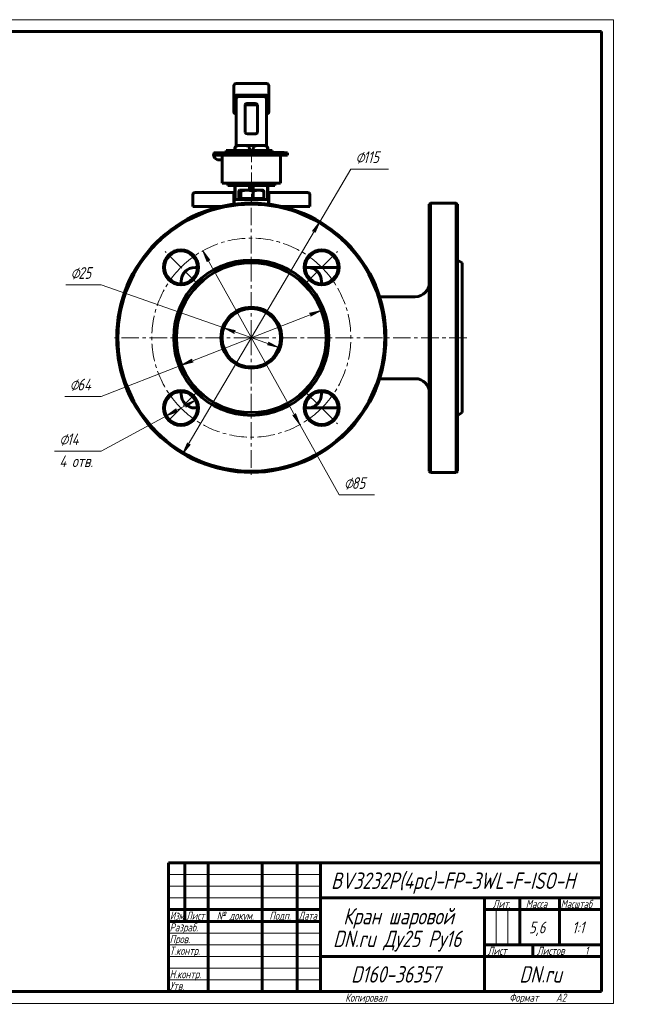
# Model space of a CAD drawing. Header units: millimetres. Extents: x 0 to 605, y 0 to 420.
# Tile 4 of 4: x 340 to 605, y 0 to 420. Entities that reach past the tile are written whole.
import ezdxf

# ---------------------------------------------------------------- set-up
doc = ezdxf.new("R2010")
doc.units = ezdxf.units.MM
for name, pattern in [('K5LT_AXLED', [12, 7.5, -1.5, 1.5, -1.5]), ('K5LT_BASIC', [0]), ('K5LT_THIN', [0])]:
    doc.linetypes.add(name, pattern=pattern)
doc.layers.add('Системный слой', color=7, linetype='Continuous')
doc.layers.add('Системный слой (1)', color=7, linetype='Continuous', true_color=0x6c6c6c)
doc.styles.add('KDIMTEXTSTYLE', font='txt', dxfattribs={"width": 0.96, "oblique": 15, "height": 5})
doc.styles.add('KTEXTSTYLE', font='txt', dxfattribs={"width": 0.96, "height": 5})
doc.dimstyles.new('KDIMSTYLE (1.00)', dxfattribs={"dimtxt": 5, "dimasz": 1, "dimexe": 2, "dimexo": 0, "dimgap": 1, "dimtad": 1, "dimtxsty": 'KDIMTEXTSTYLE', "dimsah": 1, "dimcen": 0, "dimdle": 1, "dimadec": 0, "dimazin": 0, "dimtfac": 0.667, "dimtmove": 0, "dimatfit": 3, "dimfxl": 1, "dimtvp": 1, "dimtolj": 1, "dimtzin": 0, "dimarcsym": 0})

# ---------------------------------------------------------------- blocks, each defined once
blk = doc.blocks.new('U14')
at = {"layer": 'Системный слой (1)', "color": 143, "linetype": 'K5LT_BASIC', "lineweight": 60, "true_color": 0x33acca}
for p, q in [((469.41, 307.27), (469.41, 308.21)), ((469.41, 260.21), (469.41, 261.16))]:
    blk.add_line(p, q, dxfattribs=at)
blk = doc.blocks.new('U15')
at = {"layer": 'Системный слой (1)', "color": 143, "linetype": 'K5LT_BASIC', "lineweight": 60, "true_color": 0x33acca}
for p, q in [((409.41, 308.21), (409.41, 307.27)), ((409.41, 261.16), (409.41, 260.21))]:
    blk.add_line(p, q, dxfattribs=at)
blk = doc.blocks.new('U16')
at = {"layer": 'Системный слой (1)', "color": 143, "linetype": 'K5LT_BASIC', "lineweight": 60, "true_color": 0x33acca}
for p, q in [((415.41, 254.21), (416.36, 254.21)), ((462.47, 254.21), (463.41, 254.21))]:
    blk.add_line(p, q, dxfattribs=at)
blk = doc.blocks.new('U17')
at = {"layer": 'Системный слой (1)', "color": 143, "linetype": 'K5LT_BASIC', "lineweight": 60, "true_color": 0x33acca}
for p, q in [((439.41, 349.21), (429.41, 349.21)), ((449.41, 349.21), (439.41, 349.21))]:
    blk.add_line(p, q, dxfattribs=at)
blk = doc.blocks.new('U18')
at = {"layer": 'Системный слой (1)', "color": 143, "linetype": 'K5LT_BASIC', "lineweight": 60, "true_color": 0x33acca}
for p, q in [((416.36, 314.21), (415.41, 314.21)), ((463.41, 314.21), (462.47, 314.21))]:
    blk.add_line(p, q, dxfattribs=at)
blk = doc.blocks.new('U19')
at = {"layer": 'Системный слой (1)', "color": 143, "linetype": 'K5LT_BASIC', "lineweight": 60, "true_color": 0x33acca}
for p, q in [((434.16, 346.96), (434.05, 346.77)), ((434.26, 347.1), (434.16, 346.96)), ((434.36, 347.18), (434.26, 347.1)), ((434.4, 347.2), (434.36, 347.18)), ((434.43, 347.21), (434.4, 347.2)), ((434.46, 347.21), (434.43, 347.21))]:
    blk.add_line(p, q, dxfattribs=at)
blk = doc.blocks.new('U20')
at = {"layer": 'Системный слой (1)', "color": 143, "linetype": 'K5LT_BASIC', "lineweight": 60, "true_color": 0x33acca}
for p, q in [((423.74, 361.77), (423.76, 360.92)), ((423.76, 360.92), (424.97, 360.18)), ((424.97, 360.18), (426.91, 360.14))]:
    blk.add_line(p, q, dxfattribs=at)
blk = doc.blocks.new('U21')
at = {"layer": 'Системный слой (1)', "color": 30, "linetype": 'K5LT_AXLED', "lineweight": 18, "true_color": 0xff8000}
for q in [(439.41, 343.71), (379.91, 284.21), (498.91, 284.21), (439.41, 224.71)]:
    blk.add_line((439.41, 284.21), q, dxfattribs=at)
blk = doc.blocks.new('U22')
at = {"layer": 'Системный слой (1)', "color": 30, "linetype": 'K5LT_AXLED', "lineweight": 18, "true_color": 0xff8000}
for p, q in [((409.36, 314.27), (402.64, 320.98)), ((469.46, 314.27), (476.18, 320.98)), ((416.08, 307.55), (409.36, 314.27)), ((462.75, 307.55), (469.46, 314.27)), ((462.75, 260.88), (469.46, 254.16)), ((415.72, 260.53), (409.36, 254.16)), ((409.36, 254.16), (403, 247.8)), ((469.46, 254.16), (476.18, 247.44))]:
    blk.add_line(p, q, dxfattribs=at)
for start, end in [(45, 135), (135, 225), (315, 45), (225, 315)]:
    blk.add_arc((439.41, 284.21), 42.5, start, end, dxfattribs=at)
blk = doc.blocks.new('D4')
at = {"layer": 'Системный слой (1)'}
for points in [[(466.67, 329.09), (468.64, 333.73), (465.53, 329.76), (466.35, 329.86)], [(410.18, 234.7), (413.29, 238.67), (412.47, 238.57), (412.16, 239.34)]]:
    blk.add_hatch(color=7, dxfattribs=at).paths.add_polyline_path(points)
at = {"layer": 'Системный слой (1)', "color": 7, "linetype": 'K5LT_THIN', "lineweight": 18, "true_color": 0xffffff}
for p, q in [((410.18, 234.7), (468.64, 333.73)), ((465.53, 329.76), (468.64, 333.73)), ((468.64, 333.73), (466.67, 329.09)), ((466.35, 329.86), (465.53, 329.76)), ((466.67, 329.09), (466.35, 329.86)), ((410.18, 234.7), (412.16, 239.34)), ((413.29, 238.67), (410.18, 234.7)), ((412.16, 239.34), (412.47, 238.57)), ((412.47, 238.57), (413.29, 238.67))]:
    blk.add_line(p, q, dxfattribs=at)
blk.add_arc((439.41, 284.21), 57.5, 237.4549, 180, dxfattribs=at)
blk.add_arc((439.41, 284.21), 57.5, 237.4549, 180, dxfattribs=at)
blk.add_wipeout([(483.91, 357.21), (483.91, 364.6), (495.57, 364.6), (495.57, 357.21)]).dxf.layer = 'Системный слой (1)'
for p, q in [((468.64, 333.73), (481.91, 356.21)), ((481.91, 356.21), (498.05, 356.21))]:
    blk.add_line(p, q, dxfattribs=at)
at = {"layer": 'Системный слой (1)', "color": 7, "char_height": 5, "attachment_point": 1, "style": 'KTEXTSTYLE'}
for s, insert in [('\\fArial|b0|c204|p34;\\H5.0;\\W1.000;\\Q15;\\fGOST Type AU|b0|i0|c204|p34;\\Q15;\\W0.960;⌀', (483.91, 363.8)), ('\\fArial|b0|c204|p34;\\H5.0;\\W1.000;\\Q15;\\fGOST Type AU|b0|i0|c204|p34;\\Q15;\\W0.960;115', (487.22, 363.8))]:
    blk.add_mtext(s, dxfattribs=dict(at, insert=insert))
blk = doc.blocks.new('KDIMARROW_01')
at = {"layer": 'Системный слой'}
blk.add_hatch(color=0, dxfattribs=at).paths.add_polyline_path([(-5, -0.66), (0, 0), (-5, 0.66), (-4.5, 0)])
at = {"layer": 'Системный слой', "color": 0, "linetype": 'K5LT_THIN', "lineweight": 18}
for p, q in [((-4.5, 0), (-5, 0.66)), ((-5, 0.66), (0, 0)), ((0, 0), (-5, -0.66)), ((-5, -0.66), (-4.5, 0))]:
    blk.add_line(p, q, dxfattribs=at)
at = {"layer": 'Системный слой (1)', "color": 0, "linetype": 'K5LT_THIN', "lineweight": 18}
blk.add_line((144.44, 284.21), (143.44, 284.21), dxfattribs=at)
blk = doc.blocks.new('D5')
at = {"layer": 'Системный слой (1)'}
for points in [[(421.68, 317.27), (418.67, 321.31), (420.53, 316.62), (420.87, 317.38)], [(460.16, 247.12), (458.29, 251.81), (457.96, 251.05), (457.14, 251.16)]]:
    blk.add_hatch(color=7, dxfattribs=at).paths.add_polyline_path(points)
at = {"layer": 'Системный слой (1)', "color": 7, "linetype": 'K5LT_THIN', "lineweight": 18, "true_color": 0xffffff}
for p, q in [((418.67, 321.31), (421.68, 317.27)), ((420.53, 316.62), (418.67, 321.31)), ((418.67, 321.31), (460.16, 247.12)), ((420.87, 317.38), (420.53, 316.62)), ((421.68, 317.27), (420.87, 317.38)), ((460.16, 247.12), (457.14, 251.16)), ((457.14, 251.16), (457.96, 251.05)), ((457.96, 251.05), (458.29, 251.81)), ((458.29, 251.81), (460.16, 247.12))]:
    blk.add_line(p, q, dxfattribs=at)
blk.add_wipeout([(478.96, 218.07), (478.96, 225.45), (489.6, 225.45), (489.6, 218.07)]).dxf.layer = 'Системный слой (1)'
for p, q in [((460.16, 247.12), (476.96, 217.07)), ((476.96, 217.07), (492.05, 217.07))]:
    blk.add_line(p, q, dxfattribs=at)
at = {"layer": 'Системный слой (1)', "color": 7, "char_height": 5, "attachment_point": 1, "style": 'KTEXTSTYLE'}
for s, insert in [('\\fArial|b0|c204|p34;\\H5.0;\\W1.000;\\Q15;\\fGOST Type AU|b0|i0|c204|p34;\\Q15;\\W0.960;⌀', (478.96, 224.65)), ('\\fArial|b0|c204|p34;\\H5.0;\\W1.000;\\Q15;\\fGOST Type AU|b0|i0|c204|p34;\\Q15;\\W0.960;85', (482.27, 224.65))]:
    blk.add_mtext(s, dxfattribs=dict(at, insert=insert))
blk = doc.blocks.new('D6')
at = {"layer": 'Системный слой (1)'}
for points in [[(464.79, 293.44), (469.21, 295.88), (464.31, 294.67), (465.02, 294.24)], [(414.51, 273.76), (413.81, 274.19), (414.03, 274.98), (409.62, 272.55)]]:
    blk.add_hatch(color=7, dxfattribs=at).paths.add_polyline_path(points)
at = {"layer": 'Системный слой (1)', "color": 7, "linetype": 'K5LT_THIN', "lineweight": 18, "true_color": 0xffffff}
for p, q in [((469.21, 295.88), (409.62, 272.55)), ((464.31, 294.67), (469.21, 295.88)), ((465.02, 294.24), (464.31, 294.67)), ((469.21, 295.88), (464.79, 293.44)), ((464.79, 293.44), (465.02, 294.24)), ((409.62, 272.55), (414.03, 274.98)), ((414.51, 273.76), (409.62, 272.55)), ((414.03, 274.98), (413.81, 274.19)), ((413.81, 274.19), (414.51, 273.76)), ((409.62, 272.55), (375.3, 259.11))]:
    blk.add_line(p, q, dxfattribs=at)
blk.add_wipeout([(361.82, 260.11), (361.82, 267.49), (372.84, 267.49), (372.84, 260.11)]).dxf.layer = 'Системный слой (1)'
blk.add_line((375.3, 259.11), (359.82, 259.11), dxfattribs=at)
at = {"layer": 'Системный слой (1)', "color": 7, "char_height": 5, "attachment_point": 1, "style": 'KTEXTSTYLE'}
for s, insert in [('\\fArial|b0|c204|p34;\\H5.0;\\W1.000;\\Q15;\\fGOST Type AU|b0|i0|c204|p34;\\Q15;\\W0.960;⌀', (361.82, 266.7)), ('\\fArial|b0|c204|p34;\\H5.0;\\W1.000;\\Q15;\\fGOST Type AU|b0|i0|c204|p34;\\Q15;\\W0.960;64', (365.13, 266.7))]:
    blk.add_mtext(s, dxfattribs=dict(at, insert=insert))
blk = doc.blocks.new('D7')
at = {"layer": 'Системный слой (1)'}
for points in [[(431.87, 286.87), (432.56, 287.32), (427.62, 288.36), (432.12, 286.08)], [(451.2, 280.07), (446.71, 282.35), (446.96, 281.56), (446.27, 281.1)]]:
    blk.add_hatch(color=7, dxfattribs=at).paths.add_polyline_path(points)
at = {"layer": 'Системный слой (1)', "color": 7, "linetype": 'K5LT_THIN', "lineweight": 18, "true_color": 0xffffff}
for p, q in [((427.62, 288.36), (375.3, 306.77)), ((427.62, 288.36), (432.56, 287.32)), ((432.12, 286.08), (427.62, 288.36)), ((451.2, 280.07), (427.62, 288.36)), ((432.56, 287.32), (431.87, 286.87)), ((431.87, 286.87), (432.12, 286.08)), ((446.96, 281.56), (446.71, 282.35)), ((446.71, 282.35), (451.2, 280.07)), ((446.27, 281.1), (446.96, 281.56)), ((451.2, 280.07), (446.27, 281.1))]:
    blk.add_line(p, q, dxfattribs=at)
blk.add_wipeout([(362.22, 307.77), (362.22, 315.15), (372.86, 315.15), (372.86, 307.77)]).dxf.layer = 'Системный слой (1)'
blk.add_line((375.3, 306.77), (360.22, 306.77), dxfattribs=at)
at = {"layer": 'Системный слой (1)', "color": 7, "char_height": 5, "attachment_point": 1, "style": 'KTEXTSTYLE'}
for s, insert in [('\\fArial|b0|c204|p34;\\H5.0;\\W1.000;\\Q15;\\fGOST Type AU|b0|i0|c204|p34;\\Q15;\\W0.960;⌀', (362.22, 314.35)), ('\\fArial|b0|c204|p34;\\H5.0;\\W1.000;\\Q15;\\fGOST Type AU|b0|i0|c204|p34;\\Q15;\\W0.960;25', (365.53, 314.35))]:
    blk.add_mtext(s, dxfattribs=dict(at, insert=insert))
blk = doc.blocks.new('D8')
at = {"layer": 'Системный слой (1)'}
for points in [[(411.43, 254.53), (415.52, 257.49), (410.81, 255.69), (411.56, 255.35)], [(403.2, 250.83), (407.91, 252.63), (407.16, 252.97), (407.29, 253.79)]]:
    blk.add_hatch(color=7, dxfattribs=at).paths.add_polyline_path(points)
at = {"layer": 'Системный слой (1)', "color": 7, "linetype": 'K5LT_THIN', "lineweight": 18, "true_color": 0xffffff}
for p, q in [((415.52, 257.49), (403.2, 250.83)), ((410.81, 255.69), (415.52, 257.49)), ((415.52, 257.49), (411.43, 254.53)), ((403.2, 250.83), (407.29, 253.79)), ((407.91, 252.63), (403.2, 250.83)), ((407.29, 253.79), (407.16, 252.97)), ((407.16, 252.97), (407.91, 252.63)), ((411.56, 255.35), (410.81, 255.69)), ((411.43, 254.53), (411.56, 255.35)), ((403.2, 250.83), (375.3, 235.74))]:
    blk.add_line(p, q, dxfattribs=at)
blk.add_wipeout([(357.42, 227.36), (357.42, 244.13), (372.66, 244.13), (372.66, 227.36)]).dxf.layer = 'Системный слой (1)'
blk.add_line((375.3, 235.74), (355.42, 235.74), dxfattribs=at)
at = {"layer": 'Системный слой (1)', "color": 7, "char_height": 5, "attachment_point": 1, "style": 'KTEXTSTYLE'}
for s, insert in [('\\fArial|b0|c204|p34;\\H5.0;\\W1.000;\\Q15;\\fGOST Type AU|b0|i0|c204|p34;\\Q15;\\W0.960;⌀', (357.42, 243.33)), ('\\fArial|b0|c204|p34;\\H5.0;\\W1.000;\\Q15;\\fGOST Type AU|b0|i0|c204|p34;\\Q15;\\W0.960;14', (360.73, 243.33)), ('\\fArial|b0|c204|p34;\\H5.0;\\W1.000;\\Q15;\\fGOST Type AU|b0|i0|c204|p34;\\Q15;\\W0.960;4 отв.', (357.42, 233.95))]:
    blk.add_mtext(s, dxfattribs=dict(at, insert=insert))
blk = doc.blocks.new('U42')
at = {"color": 7, "linetype": 'K5LT_THIN', "lineweight": 18, "true_color": 0xffffff}
for p, q in [((0, 420), (594, 420)), ((594, 420), (594, 0)), ((404, 55), (469, 55)), ((404, 50), (469, 50)), ((404, 45), (469, 45)), ((543.96, 25), (543.96, 40)), ((548.98, 25), (548.98, 40)), ((404, 30), (469, 30)), ((404, 25), (469, 25)), ((404, 20), (469, 20)), ((404, 15), (469, 15)), ((404, 10), (469, 10)), ((594, 0), (0, 0))]:
    blk.add_line(p, q, dxfattribs=at)
at = {"color": 143, "linetype": 'K5LT_BASIC', "lineweight": 60, "true_color": 0x33acca}
for p, q in [((20, 415), (589, 415)), ((589, 415), (589, 5)), ((404, 60), (589, 60)), ((404, 5), (404, 60)), ((411, 35), (411, 60)), ((421, 5), (421, 60)), ((444, 5), (444, 60)), ((459, 5), (459, 60)), ((469, 5), (469, 60)), ((469, 45), (589, 45)), ((539, 5), (539, 45)), ((554, 25), (554, 45)), ((571, 25), (571, 45)), ((404, 40), (469, 40)), ((539, 40), (554, 40)), ((554, 40), (589, 40)), ((404, 35), (469, 35)), ((539, 25), (589, 25)), ((559.57, 20), (559.57, 25)), ((469, 20), (539, 20)), ((539, 20), (589, 20)), ((589, 5), (20, 5))]:
    blk.add_line(p, q, dxfattribs=at)
at = {"color": 7, "attachment_point": 1, "style": 'KTEXTSTYLE'}
for s, insert, char_height in [('\\fArial|b0|c204|p34;\\H5.0;\\W1.000;\\Q15;\\fGOST Type AU|b0|i0|c204|p34;\\Q15;\\W0.960;\\H7.00;BV3232P(4pc)-FP-3WL-F-ISO-H', (473.46, 55.86), 7), ('\\fArial|b0|c204|p34;\\H5.0;\\W1.000;\\Q15;\\fGOST Type AU|b0|i0|c204|p34;\\Q15;\\W0.960;\\H3.50;Лит.', (542.47, 44.18), 3.5), ('\\fArial|b0|c204|p34;\\H5.0;\\W1.000;\\Q15;\\fGOST Type AU|b0|i0|c204|p34;\\Q15;\\W0.960;\\H3.50;Масса', (556.58, 44.18), 3.5), ('\\fArial|b0|c204|p34;\\H5.0;\\W1.000;\\Q15;\\fGOST Type AU|b0|i0|c204|p34;\\Q15;\\W0.926;\\H3.50;Масштаб', (571.52, 44.18), 3.5), ('\\fArial|b0|c204|p34;\\H5.0;\\W1.000;\\Q15;\\fGOST Type AU|b0|i0|c204|p34;\\Q15;\\W0.786;\\H3.50;Изм.', (404.62, 39.18), 3.5), ('\\fArial|b0|c204|p34;\\H5.0;\\W1.000;\\Q15;\\fGOST Type AU|b0|i0|c204|p34;\\Q15;\\W0.800;\\H3.50;Лист', (411.61, 39.18), 3.5), ('\\fArial|b0|c204|p34;\\H5.0;\\W1.000;\\Q15;\\fGOST Type AU|b0|i0|c204|p34;\\Q15;\\W0.960;\\H3.50;№ докум.', (424.63, 39.18), 3.5), ('\\fArial|b0|c204|p34;\\H5.0;\\W1.000;\\Q15;\\fGOST Type AU|b0|i0|c204|p34;\\Q15;\\W0.960;\\H3.50;Подп.', (447.1, 39.18), 3.5), ('\\fArial|b0|c204|p34;\\H5.0;\\W1.000;\\Q15;\\fGOST Type AU|b0|i0|c204|p34;\\Q15;\\W0.800;\\H3.50;Дата', (459.61, 39.18), 3.5), ('\\fArial|b0|c204|p34;\\H5.0;\\W1.000;\\Q15;\\fGOST Type AU|b0|i0|c204|p34;\\Q15;\\W0.960;\\H7.00;Кран шаровой', (478.65, 40.69), 7), ('\\fArial|b0|c204|p34;\\H5.0;\\W1.000;\\Q15;\\fGOST Type AU|b0|i0|c204|p34;\\Q15;\\W0.960;\\H3.50;Разраб.', (404.5, 34.18), 3.5), ('\\fArial|b0|c204|p34;\\H5.0;\\W1.000;\\Q15;\\fGOST Type AU|b0|i0|c204|p34;\\Q15;\\W0.960;5,6', (558.02, 34.9), 5), ('\\fArial|b0|c204|p34;\\H5.0;\\W1.000;\\Q15;\\fGOST Type AU|b0|i0|c204|p34;\\Q15;\\W0.960;{\\c16737820;1:1}', (576.44, 34.9), 5), ('\\fArial|b0|c204|p34;\\H5.0;\\W1.000;\\Q15;\\fGOST Type AU|b0|i0|c204|p34;\\Q15;\\W0.960;\\H7.00;DN.ru Ду25 Ру16', (474.3, 31.02), 7), ('\\fArial|b0|c204|p34;\\H5.0;\\W1.000;\\Q15;\\fGOST Type AU|b0|i0|c204|p34;\\Q15;\\W0.960;\\H3.50;Пров.', (404.5, 29.18), 3.5), ('\\fArial|b0|c204|p34;\\H5.0;\\W1.000;\\Q15;\\fGOST Type AU|b0|i0|c204|p34;\\Q15;\\W0.960;\\H3.50;Т.контр.', (404.5, 24.18), 3.5), ('\\fArial|b0|c204|p34;\\H5.0;\\W1.000;\\Q15;\\fGOST Type AU|b0|i0|c204|p34;\\Q15;\\W0.960;\\H3.50;Лист', (540.32, 24.18), 3.5), ('\\fArial|b0|c204|p34;\\H5.0;\\W1.000;\\Q15;\\fGOST Type AU|b0|i0|c204|p34;\\Q15;\\W0.960;\\H3.50;Листов', (561.36, 24.18), 3.5), ('\\fArial|b0|c204|p34;\\H5.0;\\W1.000;\\Q15;\\fGOST Type AU|b0|i0|c204|p34;\\Q15;\\W0.960;\\H3.50;1', (581.91, 24.18), 3.5), ('\\fArial|b0|c204|p34;\\H5.0;\\W1.000;\\Q15;\\fGOST Type AU|b0|i0|c204|p34;\\Q15;\\W0.960;\\H3.50;Н.контр.', (404.5, 14.18), 3.5), ('\\fArial|b0|c204|p34;\\H5.0;\\W1.000;\\Q15;\\fGOST Type AU|b0|i0|c204|p34;\\Q15;\\W0.960;\\H7.00;D160-36357', (481.98, 15.86), 7), ('\\fArial|b0|c204|p34;\\H5.0;\\W1.000;\\Q15;\\fGOST Type AU|b0|i0|c204|p34;\\Q15;\\W0.960;\\H7.00;DN.ru', (553.84, 15.86), 7), ('\\fArial|b0|c204|p34;\\H5.0;\\W1.000;\\Q15;\\fGOST Type AU|b0|i0|c204|p34;\\Q15;\\W0.960;\\H3.50;Утв.', (404.5, 9.18), 3.5), ('\\fArial|b0|c204|p34;\\H5.0;\\W1.000;\\Q15;\\fGOST Type AU|b0|i0|c204|p34;\\Q15;\\W0.960;\\H3.50;Копировал', (479.5, 4.18), 3.5), ('\\fArial|b0|c204|p34;\\H5.0;\\W1.000;\\Q15;\\fGOST Type AU|b0|i0|c204|p34;\\Q15;\\W0.960;\\H3.50;Формат', (549.5, 4.18), 3.5), ('\\fArial|b0|c204|p34;\\H5.0;\\W1.000;\\Q15;\\fGOST Type AU|b0|i0|c204|p34;\\Q15;\\W0.960;\\H3.50;A2', (569.5, 4.18), 3.5)]:
    blk.add_mtext(s, dxfattribs=dict(at, insert=insert, char_height=char_height))

msp = doc.modelspace()

# ---------------------------------------------------------------- linework, layer by layer
at = {"layer": 'Системный слой (1)', "color": 143, "linetype": 'K5LT_BASIC', "lineweight": 60, "true_color": 0x33acca}
for p, q in [((431.913, 391.714), (431.913, 391.446)), ((431.913, 391.446), (431.913, 386.559)), ((445.913, 392.714), (432.913, 392.714)), ((446.913, 391.446), (446.913, 391.714)), ((446.913, 386.559), (446.913, 391.446)), ((445.913, 387.714), (432.913, 387.714)), ((444.913, 387.178), (433.913, 387.178)), ((431.913, 386.559), (431.913, 380.869)), ((432.913, 386.024), (432.913, 366.067)), ((436.813, 371.849), (436.813, 383.656)), ((437.813, 384.233), (441.012, 384.233)), ((437.813, 383.656), (441.012, 383.656)), ((442.012, 383.656), (442.012, 371.849)), ((445.913, 366.067), (445.913, 386.024)), ((446.913, 380.869), (446.913, 386.559)), ((441.012, 371.272), (437.813, 371.272)), ((433.867, 366.214), (433.435, 366.214)), ((433.867, 366.214), (437.18, 366.214)), ((441.645, 366.214), (437.18, 366.214)), ((441.645, 366.214), (444.959, 366.214)), ((445.391, 366.214), (444.959, 366.214)), ((423.36, 361.79), (423.76, 360.924)), ((423.929, 363.214), (423.805, 363.214)), ((423.868, 362.214), (423.918, 362.214)), ((423.918, 362.214), (454.913, 362.214)), ((423.929, 363.214), (454.913, 363.214)), ((426.913, 350.214), (426.913, 362.214)), ((428.655, 364.214), (428.655, 363.214)), ((429.555, 364.214), (428.655, 364.214)), ((429.555, 364.214), (431.651, 364.214)), ((431.651, 363.214), (431.651, 364.214)), ((431.651, 364.214), (448.303, 364.214)), ((432.435, 364.214), (432.435, 365.214)), ((432.487, 364.214), (432.487, 365.214)), ((437.162, 363.224), (439.443, 363.224)), ((437.162, 363.214), (437.162, 363.224)), ((438.561, 364.214), (438.561, 365.214)), ((439.443, 363.224), (441.872, 363.224)), ((439.443, 363.214), (439.443, 363.224)), ((440.265, 364.214), (440.265, 365.214)), ((441.872, 363.214), (441.872, 363.224)), ((446.339, 364.214), (446.339, 365.214)), ((446.391, 364.214), (446.391, 365.214)), ((448.181, 363.224), (449.077, 363.224)), ((448.181, 363.214), (448.181, 363.224)), ((448.303, 363.224), (448.303, 364.214)), ((449.077, 363.224), (453.448, 363.224)), ((449.077, 363.214), (449.077, 363.224)), ((451.913, 350.214), (451.913, 362.214)), ((453.448, 363.214), (453.448, 363.224)), ((454.913, 362.214), (454.913, 363.214)), ((426.913, 350.214), (451.913, 350.214)), ((429.413, 350.214), (429.413, 349.214)), ((432.435, 343.214), (432.435, 349.214)), ((432.487, 343.214), (432.487, 349.214)), ((438.561, 347.214), (438.561, 349.214)), ((440.265, 347.214), (440.265, 349.214)), ((446.339, 343.214), (446.339, 349.214)), ((446.391, 343.214), (446.391, 349.214)), ((449.413, 350.214), (449.413, 349.214)), ((414.413, 345.214), (414.413, 340.214)), ((420.413, 346.214), (415.413, 346.214)), ((431.913, 346.214), (420.413, 346.214)), ((431.913, 345.214), (431.913, 346.214)), ((431.913, 341.223), (431.913, 345.214)), ((434.05, 343.714), (434.05, 346.768)), ((434.413, 347.214), (434.361, 347.184)), ((434.413, 347.214), (434.465, 347.214)), ((434.465, 347.214), (437.56, 347.214)), ((434.879, 343.714), (434.879, 346.768)), ((437.56, 347.214), (442.508, 347.214)), ((440.241, 343.714), (440.241, 346.768)), ((442.508, 347.214), (444.413, 347.214)), ((444.413, 347.214), (444.465, 347.184)), ((444.775, 343.714), (444.775, 346.768)), ((446.913, 346.214), (446.913, 345.214)), ((458.413, 346.214), (446.913, 346.214)), ((446.913, 345.214), (446.913, 341.223)), ((463.413, 346.214), (458.413, 346.214)), ((464.413, 345.214), (464.413, 340.214)), ((432.113, 343.214), (432.113, 341.249)), ((446.713, 343.214), (432.113, 343.214)), ((434.465, 343.714), (434.05, 343.714)), ((434.413, 343.714), (434.413, 343.214)), ((434.879, 343.714), (434.465, 343.714)), ((437.56, 343.714), (434.879, 343.714)), ((440.241, 343.714), (437.56, 343.714)), ((442.508, 343.714), (440.241, 343.714)), ((444.775, 343.714), (442.508, 343.714)), ((444.413, 343.714), (444.413, 343.214)), ((446.713, 341.249), (446.713, 343.214)), ((515.413, 341.214), (515.913, 341.714)), ((515.413, 341.214), (515.413, 227.214)), ((515.913, 341.714), (526.913, 341.714)), ((515.913, 284.214), (515.913, 341.714)), ((526.913, 341.714), (526.913, 284.214)), ((527.413, 341.214), (526.913, 341.714)), ((527.413, 227.214), (527.413, 341.214)), ((420.413, 340.214), (414.413, 340.214)), ((426.365, 340.214), (420.413, 340.214)), ((458.413, 340.214), (452.461, 340.214)), ((464.413, 340.214), (458.413, 340.214)), ((529.413, 316.214), (527.413, 317.369)), ((529.413, 316.214), (529.413, 252.214)), ((475.413, 314.214), (463.413, 314.214)), ((476.465, 314.214), (475.413, 314.214)), ((494.185, 301.714), (509.413, 301.714)), ((515.913, 226.714), (515.913, 284.214)), ((526.913, 284.214), (526.913, 226.714)), ((494.185, 266.714), (509.413, 266.714)), ((463.413, 254.214), (475.413, 254.214)), ((475.413, 254.214), (476.465, 254.214)), ((529.413, 252.214), (527.413, 251.059)), ((515.413, 227.214), (515.913, 226.714)), ((527.413, 227.214), (526.913, 226.714)), ((515.913, 226.714), (526.913, 226.714))]:
    msp.add_line(p, q, dxfattribs=at)
at = {"layer": 'Системный слой (1)', "color": 30, "linetype": 'K5LT_AXLED', "lineweight": 18, "true_color": 0xff8000}
for p, q in [((439.413, 347.214), (439.413, 364.214)), ((439.413, 341.214), (439.413, 345.714)), ((531.413, 284.214), (490.613, 284.214))]:
    msp.add_line(p, q, dxfattribs=at)
at = {"layer": 'Системный слой (1)', "color": 143, "linetype": 'K5LT_BASIC', "lineweight": 60, "true_color": 0x33acca}
for centre, radius in [((439.413, 284.214), 57), ((409.361, 314.266), 7.5), ((409.361, 314.266), 7), ((469.465, 314.266), 7.5), ((469.465, 314.266), 7), ((439.413, 284.214), 33.155), ((439.413, 284.214), 32), ((439.413, 284.214), 13), ((439.413, 284.214), 12.5), ((409.361, 254.162), 7.5), ((409.361, 254.162), 7), ((469.465, 254.162), 7.5), ((469.465, 254.162), 7)]:
    msp.add_circle(centre, radius, dxfattribs=at)
for centre, radius, start, end in [((432.913, 391.714), 1, 90, 180), ((445.913, 391.714), 1, 0, 90), ((433.435, 365.214), 1, 90, 180), ((445.391, 365.214), 1, 0, 90), ((415.413, 345.214), 1, 90, 180), ((463.413, 345.214), 1, 0, 90), ((439.413, 284.214), 57.5, 0, 180), ((425.413, 337.214), 3, 77.48815, 90), ((453.413, 337.214), 3, 90, 102.51185), ((415.413, 308.214), 6, 90, 180), ((463.413, 308.214), 6, 0, 90), ((408.413, 307.58), 1, 341.70033, 0), ((509.413, 307.714), 6, 270, 0), ((439.413, 284.214), 57.5, 180, 0), ((509.413, 260.714), 6, 0, 90), ((408.413, 260.848), 1, 0, 18.29967), ((415.413, 260.214), 6, 180, 270), ((463.413, 260.214), 6, 270, 0)]:
    msp.add_arc(centre, radius, start, end, dxfattribs=at)
for centre, major_axis, ratio, start_param, end_param in [((432.913, 386.559), (0, 1.155), 0.8660254, 0, 1.5707963), ((433.913, 386.024), (0, 1.155), 0.8660254, 0, 1.5707963), ((444.913, 386.024), (0, 1.155), 0.8660254, 4.712389, 6.2831853), ((445.913, 386.559), (0, 1.155), 0.8660254, 4.712389, 6.2831853), ((437.813, 383.656), (1, 0), 0.5773503, 1.5707963, 3.1415927), ((437.813, 383.078), (1, 0), 0.5773503, 1.5707963, 3.1415927), ((441.012, 383.656), (-1, 0), 0.5773503, 3.1415927, 4.712389), ((441.012, 383.078), (-1, 0), 0.5773503, 3.1415927, 4.712389), ((432.913, 380.869), (0, -1.155), 0.8660254, 4.712389, 6.2831853), ((445.913, 380.869), (0, -1.155), 0.8660254, 0, 1.5707963), ((437.813, 371.849), (1, 0), 0.5773503, 3.1415927, 4.712389), ((441.012, 371.849), (-1, 0), 0.5773503, 1.5707963, 3.1415927), ((432.694, 366.095), (9.334, 4.304), 0.3008689, 2.8919873, 3.1415927)]:
    msp.add_ellipse(centre, major_axis=major_axis, ratio=ratio, start_param=start_param, end_param=end_param, dxfattribs=at)
for points, knots in [([(432.487, 365.214), (432.487, 365.315), (432.509, 365.431), (432.585, 365.635), (432.661, 365.748), (432.84, 365.94), (432.987, 366.031), (433.343, 366.181), (433.629, 366.214), (433.867, 366.214)], [0.44696403, 0.44696403, 0.44696403, 0.44696403, 0.47713553, 0.47713553, 0.51603848, 0.51603848, 0.57256995, 0.57256995, 0.67384899, 0.67384899, 0.67384899, 0.67384899]), ([(437.18, 366.214), (437.419, 366.214), (437.705, 366.181), (438.061, 366.031), (438.207, 365.94), (438.387, 365.748), (438.462, 365.635), (438.538, 365.431), (438.561, 365.315), (438.561, 365.214)], [1.11400712, 1.11400712, 1.11400712, 1.11400712, 1.21528616, 1.21528616, 1.27181762, 1.27181762, 1.31072058, 1.31072058, 1.34089208, 1.34089208, 1.34089208, 1.34089208]), ([(440.265, 365.214), (440.265, 365.315), (440.287, 365.431), (440.363, 365.635), (440.439, 365.748), (440.618, 365.94), (440.765, 366.031), (441.121, 366.181), (441.407, 366.214), (441.645, 366.214)], [0.44696403, 0.44696403, 0.44696403, 0.44696403, 0.47713553, 0.47713553, 0.51603848, 0.51603848, 0.57256995, 0.57256995, 0.67384899, 0.67384899, 0.67384899, 0.67384899]), ([(444.959, 366.214), (445.197, 366.214), (445.483, 366.181), (445.839, 366.031), (445.986, 365.94), (446.165, 365.748), (446.241, 365.635), (446.317, 365.431), (446.339, 365.315), (446.339, 365.214)], [1.11400712, 1.11400712, 1.11400712, 1.11400712, 1.21528616, 1.21528616, 1.27181762, 1.27181762, 1.31072058, 1.31072058, 1.34089208, 1.34089208, 1.34089208, 1.34089208]), ([(423.805, 363.214), (423.767, 363.214), (423.722, 363.196), (423.652, 363.135), (423.63, 363.11), (423.608, 363.08)], [0.080143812, 0.080143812, 0.080143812, 0.080143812, 0.127310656, 0.127310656, 0.150388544, 0.150388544, 0.150388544, 0.150388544]), ([(423.735, 361.773), (423.707, 361.872), (423.677, 361.972), (423.644, 362.077), (423.643, 362.079), (423.643, 362.082)], [0.210770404, 0.210770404, 0.210770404, 0.210770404, 0.243241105, 0.243241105, 0.244135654, 0.244135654, 0.244135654, 0.244135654]), ([(423.735, 361.773), (423.735, 361.774), (423.735, 361.775), (423.74, 361.814), (423.749, 361.853), (423.785, 361.983), (423.821, 362.072), (423.858, 362.184), (423.863, 362.199), (423.868, 362.214)], [0.3731039, 0.3731039, 0.3731039, 0.3731039, 0.3738365, 0.3738365, 0.40686026, 0.40686026, 0.47843669, 0.47843669, 0.48955751, 0.48955751, 0.48955751, 0.48955751])]:
    msp.add_open_spline(points, degree=3, knots=knots, dxfattribs=at)
for points in [[(423.519, 362.962), (423.422, 362.837), (423.358, 362.721), (423.33, 362.617)], [(423.608, 363.08), (423.578, 363.039), (423.548, 363), (423.519, 362.962)]]:
    msp.add_open_spline(points, degree=3, dxfattribs=at)
for points, weights in [([(434.879, 346.768), (434.657, 347.214), (434.465, 347.214)], [1, 1.0379548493, 1]), ([(437.56, 347.214), (436.316, 347.214), (434.879, 346.768)], [1, 1.0379548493, 1]), ([(440.241, 346.768), (438.804, 347.214), (437.56, 347.214)], [1, 1.0379548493, 1]), ([(442.508, 347.214), (441.456, 347.214), (440.241, 346.768)], [1, 1.0379548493, 1]), ([(444.775, 346.768), (443.56, 347.214), (442.508, 347.214)], [1, 1.0379548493, 1]), ([(444.465, 347.184), (444.61, 347.101), (444.775, 346.768)], [1.01467276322, 1.02801575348, 1])]:
    msp.add_rational_spline(points, weights, degree=2, dxfattribs=at)

# ---------------------------------------------------------------- block references
at = {"layer": 'Системный слой (1)'}
for name in ['U20', 'U17', 'U19', 'U21', 'U22', 'U18', 'U15', 'U14', 'U16']:
    msp.add_blockref(name, (0, 0), dxfattribs=at)

# ---------------------------------------------------------------- next in the draw order: dimensions: what is measured, and where the dimension line sits
at = {"layer": 'Системный слой (1)', "color": 7}
dim = msp.add_diameter_dim_2p(p1=(410.184, 234.697), p2=(468.642, 333.731), dimstyle='KDIMSTYLE (1.00)', override={"dimtih": 1, "dimtoh": 1, "dimpost": '\\fGOST Type AU|b0|c204|p34;\\H5.0;\\W0.960;\\Q15;<>', "dimblk1": 'KDIMARROW_01', "dimblk2": 'KDIMARROW_01', "dimclrt": 7, "dimtol": 1, "dimtp": 0, "dimtm": 0, "dimtdec": 5, "dimtmove": 1, "dimatfit": 2, "dimtolj": 1}, dxfattribs=at)
dim.commit()
dim.dimension.update_dxf_attribs({"geometry": 'D4', "text_midpoint": (483.913, 356.214), "dimtype": 163})

# ---------------------------------------------------------------- next in the draw order: dimensions: what is measured, and where the dimension line sits
dim = msp.add_diameter_dim_2p(p1=(418.669, 321.308), p2=(460.157, 247.121), dimstyle='KDIMSTYLE (1.00)', override={"dimtih": 1, "dimtoh": 1, "dimpost": '\\fGOST Type AU|b0|c204|p34;\\H5.0;\\W0.960;\\Q15;<>', "dimblk1": 'KDIMARROW_01', "dimblk2": 'KDIMARROW_01', "dimclrt": 7, "dimtol": 1, "dimtp": 0, "dimtm": 0, "dimtdec": 5, "dimtmove": 1, "dimatfit": 2, "dimtolj": 1}, dxfattribs=at)
dim.commit()
dim.dimension.update_dxf_attribs({"geometry": 'D5', "text_midpoint": (478.965, 217.065), "dimtype": 163})

# ---------------------------------------------------------------- next in the draw order: dimensions: what is measured, and where the dimension line sits
dim = msp.add_diameter_dim_2p(p1=(469.21, 295.881), p2=(409.615, 272.548), dimstyle='KDIMSTYLE (1.00)', override={"dimtih": 1, "dimtoh": 1, "dimpost": '\\fGOST Type AU|b0|c204|p34;\\H5.0;\\W0.960;\\Q15;<>', "dimblk1": 'KDIMARROW_01', "dimblk2": 'KDIMARROW_01', "dimclrt": 7, "dimtol": 1, "dimtp": 0, "dimtm": 0, "dimtdec": 5, "dimtmove": 1, "dimatfit": 2, "dimtolj": 1}, dxfattribs=at)
dim.commit()
dim.dimension.update_dxf_attribs({"geometry": 'D6', "text_midpoint": (373.299, 259.112), "dimtype": 163})

# ---------------------------------------------------------------- next in the draw order: dimensions: what is measured, and where the dimension line sits
dim = msp.add_diameter_dim_2p(p1=(451.205, 280.066), p2=(427.621, 288.362), dimstyle='KDIMSTYLE (1.00)', override={"dimtih": 1, "dimtoh": 1, "dimpost": '\\fGOST Type AU|b0|c204|p34;\\H5.0;\\W0.960;\\Q15;<>', "dimblk1": 'KDIMARROW_01', "dimblk2": 'KDIMARROW_01', "dimclrt": 7, "dimtol": 1, "dimtp": 0, "dimtm": 0, "dimtdec": 5, "dimtmove": 1, "dimatfit": 2, "dimtolj": 1}, dxfattribs=at)
dim.commit()
dim.dimension.update_dxf_attribs({"geometry": 'D7', "text_midpoint": (373.299, 306.766), "dimtype": 163})
dim = msp.add_diameter_dim_2p(p1=(415.518, 257.492), p2=(403.203, 250.833), dimstyle='KDIMSTYLE (1.00)', override={"dimtih": 1, "dimtoh": 1, "dimpost": '\\fGOST Type AU|b0|c204|p34;\\H5.0;\\W0.960;\\Q15;<>\\X\\fGOST Type AU|b0|c204|p34;\\H5.0;\\W0.960;\\Q15;\\fGOST Type AU|b0|i0|c204|p34;\\Q15;4 отв.', "dimblk1": 'KDIMARROW_01', "dimblk2": 'KDIMARROW_01', "dimclrt": 7, "dimtol": 1, "dimtp": 0, "dimtm": 0, "dimtdec": 5, "dimtmove": 1, "dimatfit": 2, "dimtolj": 1}, dxfattribs=at)
dim.commit()
dim.dimension.update_dxf_attribs({"geometry": 'D8', "text_midpoint": (373.299, 235.744)})

# ---------------------------------------------------------------- next in the draw order: block references
msp.add_blockref('U42', (0, 0))

doc.saveas('drawing.dxf')
